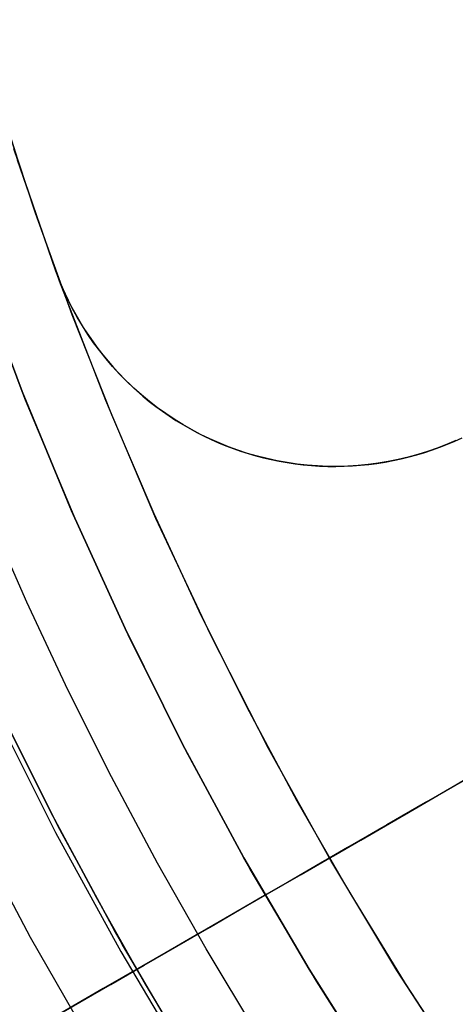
# Model space of a CAD drawing. Header units: millimetres. Extents: x -356 to 356, y -410 to 410.
# Tile 31 of 126: x -23.74 to -20.8, y -13.49 to -6.85. Entities that reach past the tile are written whole.
import ezdxf

# ---------------------------------------------------------------- set-up
doc = ezdxf.new("R2010")
doc.units = ezdxf.units.MM
doc.header["$MEASUREMENT"] = 0
doc.layers.add('1', color=7, linetype='Continuous')

msp = doc.modelspace()

# ---------------------------------------------------------------- linework, layer by layer
at = {"layer": '1', "color": 252, "extrusion": (-0.000237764, 0, 1)}
msp.add_lwpolyline([(-27.5494, 0), (-27.533, -0.9501), (-27.4838, -1.899), (-27.4019, -2.8457), (-27.2874, -3.789), (-27.1403, -4.7278), (-26.961, -5.6609), (-26.7495, -6.5874), (-26.5062, -7.5059), (-26.2314, -8.4155), (-25.9253, -9.3151), (-25.5883, -10.2036), (-25.2209, -11.0799), (-24.8235, -11.943), (-24.3965, -12.7919), (-23.9404, -13.6255), (-23.4559, -14.4429), (-22.9434, -15.2431), (-22.4036, -16.0251), (-21.8372, -16.788), (-21.2447, -17.5309), (-20.6269, -18.253), (-19.9847, -18.9532), (-19.3186, -19.6309), (-18.6295, -20.2852), (-17.9182, -20.9153), (-17.1857, -21.5205), (-16.4326, -22.1001), (-15.66, -22.6533), (-14.8688, -23.1795), (-14.0599, -23.6781), (-13.2343, -24.1484), (-12.3929, -24.59), (-11.5368, -25.0023), (-10.6669, -25.3848), (-9.7844, -25.7371), (-8.8902, -26.0586), (-7.9855, -26.3491), (-7.0713, -26.6083), (-6.1487, -26.8357), (-5.2188, -27.0311), (-4.2827, -27.1943), (-3.3415, -27.3251), (-2.3963, -27.4233), (-1.4484, -27.4889), (-0.4987, -27.5217), (0.4515, -27.5217), (1.4012, -27.4889), (2.3491, -27.4233), (3.2943, -27.3251), (4.2354, -27.1943), (5.1715, -27.0311), (6.1015, -26.8357), (7.0241, -26.6083), (7.9383, -26.3491), (8.843, -26.0586), (9.7372, -25.7371), (10.6197, -25.3848), (11.4895, -25.0023), (12.3457, -24.59), (13.1871, -24.1484), (14.0127, -23.6781), (14.8216, -23.1795), (15.6128, -22.6533), (16.3854, -22.1001), (17.1384, -21.5205), (17.871, -20.9153), (18.5823, -20.2852), (19.2714, -19.6309), (19.9374, -18.9532), (20.5797, -18.253), (21.1975, -17.5309), (21.7899, -16.788), (22.3564, -16.0251), (22.8962, -15.2431), (23.4087, -14.4429), (23.8932, -13.6255), (24.3493, -12.7919), (24.7763, -11.943), (25.1737, -11.0799), (25.5411, -10.2036), (25.8781, -9.3151), (26.1842, -8.4155), (26.459, -7.5059), (26.7023, -6.5874), (26.9138, -5.6609), (27.0931, -4.7278), (27.2401, -3.789), (27.3547, -2.8457), (27.4366, -1.899), (27.4858, -0.9501), (27.5022, 0)], dxfattribs=at)
at = {"layer": '1', "color": 252, "extrusion": (-8.22423e-05, 0, 1)}
msp.add_lwpolyline([(-26.5341, 0), (-26.5183, -0.9156), (-26.4709, -1.8301), (-26.3919, -2.7424), (-26.2815, -3.6514), (-26.1399, -4.5561), (-25.967, -5.4553), (-25.7633, -6.3481), (-25.5288, -7.2332), (-25.2639, -8.1098), (-24.969, -8.9767), (-24.6443, -9.8329), (-24.2902, -10.6774), (-23.9072, -11.5092), (-23.4957, -12.3272), (-23.0562, -13.1306), (-22.5892, -13.9183), (-22.0954, -14.6894), (-21.5752, -15.443), (-21.0293, -16.1782), (-20.4584, -16.8941), (-19.8631, -17.5899), (-19.2441, -18.2648), (-18.6022, -18.9178), (-17.9382, -19.5483), (-17.2528, -20.1556), (-16.5468, -20.7388), (-15.8211, -21.2973), (-15.0766, -21.8304), (-14.3141, -22.3375), (-13.5346, -22.818), (-12.7389, -23.2712), (-11.9281, -23.6968), (-11.1031, -24.0941), (-10.2648, -24.4627), (-9.4144, -24.8021), (-8.5527, -25.112), (-7.6808, -25.392), (-6.7998, -25.6417), (-5.9107, -25.8608), (-5.0146, -26.0492), (-4.1125, -26.2064), (-3.2055, -26.3325), (-2.2947, -26.4272), (-1.3812, -26.4903), (-0.466, -26.5219), (0.4497, -26.5219), (1.3649, -26.4903), (2.2784, -26.4272), (3.1892, -26.3325), (4.0962, -26.2064), (4.9983, -26.0492), (5.8944, -25.8608), (6.7835, -25.6417), (7.6645, -25.392), (8.5364, -25.112), (9.398, -24.8021), (10.2485, -24.4627), (11.0868, -24.0941), (11.9118, -23.6968), (12.7226, -23.2712), (13.5183, -22.818), (14.2978, -22.3375), (15.0603, -21.8304), (15.8048, -21.2973), (16.5305, -20.7388), (17.2364, -20.1556), (17.9218, -19.5483), (18.5859, -18.9178), (19.2278, -18.2648), (19.8468, -17.5899), (20.4421, -16.8941), (21.013, -16.1782), (21.5589, -15.443), (22.0791, -14.6894), (22.5729, -13.9183), (23.0399, -13.1306), (23.4794, -12.3272), (23.8908, -11.5092), (24.2739, -10.6774), (24.6279, -9.8329), (24.9526, -8.9767), (25.2476, -8.1098), (25.5125, -7.2332), (25.7469, -6.3481), (25.9507, -5.4553), (26.1235, -4.5561), (26.2652, -3.6514), (26.3756, -2.7424), (26.4545, -1.8301), (26.5019, -0.9156), (26.5177, 0)], dxfattribs=at)
at = {"layer": '1', "color": 252}
for points in [[(-23.9151, -7.2849), (-23.7126, -7.9191), (-23.4946, -8.5442)], [(-23.9151, -7.2849), (-23.7126, -7.9191), (-23.4946, -8.5442)], [(-23.8607, -7.4609), (-23.6335, -8.1521), (-23.3865, -8.8357), (-23.1201, -9.511), (-22.8347, -10.1772), (-22.5308, -10.8335), (-22.2088, -11.479), (-21.8694, -12.1132), (-21.5131, -12.7353), (-21.1405, -13.3446), (-20.7523, -13.9406), (-20.3493, -14.5227), (-19.9319, -15.0903), (-19.5011, -15.6431), (-19.0576, -16.1805), (-18.6021, -16.7022)], [(-23.8607, -7.4609), (-23.6335, -8.1521), (-23.3865, -8.8357), (-23.1201, -9.511), (-22.8347, -10.1772), (-22.5308, -10.8335), (-22.2088, -11.479), (-21.8694, -12.1132), (-21.5131, -12.7353), (-21.1405, -13.3446), (-20.7523, -13.9406), (-20.3493, -14.5227), (-19.9319, -15.0903), (-19.5011, -15.6431), (-19.0576, -16.1805), (-18.6021, -16.7022)], [(-23.4946, -8.5442), (-23.7784, -7.7193)], [(-18.6021, -16.7022), (-19.1678, -16.0498), (-19.7107, -15.3782), (-20.23, -14.6883), (-20.7252, -13.9809), (-21.1957, -13.2568), (-21.6409, -12.5169), (-22.0603, -11.762), (-22.4533, -10.9931), (-22.8196, -10.2111), (-23.1586, -9.4169), (-23.47, -8.6115), (-23.7534, -7.7958)], [(-24.0277, -8.5394), (-23.7221, -9.3548), (-23.3889, -10.1592), (-23.0284, -10.9518), (-22.6411, -11.7317), (-22.2273, -12.4978), (-21.7877, -13.2494), (-21.3226, -13.9855), (-20.8327, -14.7053), (-20.3185, -15.408), (-19.7806, -16.0927), (-19.2197, -16.7587), (-18.6363, -17.4051), (-18.0312, -18.0312), (-17.4051, -18.6363), (-16.7587, -19.2197), (-16.0927, -19.7806), (-15.408, -20.3185), (-14.7053, -20.8327)], [(-14.7053, -20.8327), (-15.408, -20.3185), (-16.0927, -19.7806), (-16.7587, -19.2197), (-17.4051, -18.6363), (-18.0312, -18.0312), (-18.6363, -17.4051), (-19.2197, -16.7587), (-19.7806, -16.0927), (-20.3185, -15.408), (-20.8327, -14.7053), (-21.3226, -13.9855), (-21.7877, -13.2494), (-22.2273, -12.4978), (-22.6411, -11.7317), (-23.0284, -10.9518), (-23.3889, -10.1592), (-23.7221, -9.3548), (-24.0277, -8.5394)], [(-23.4946, -8.5442), (-23.4758, -8.5937), (-23.4557, -8.643), (-23.4341, -8.692), (-23.411, -8.7407), (-23.3866, -8.7889), (-23.3607, -8.8366), (-23.3335, -8.8838), (-23.3049, -8.9304), (-23.2749, -8.9763), (-23.2436, -9.0215), (-23.211, -9.066), (-23.1772, -9.1096), (-23.142, -9.1523), (-23.1057, -9.1941), (-23.0682, -9.2348), (-23.0295, -9.2746), (-22.9898, -9.3132), (-22.9491, -9.3508), (-22.9073, -9.3871), (-22.8646, -9.4223), (-22.821, -9.4562), (-22.7766, -9.4888), (-22.7314, -9.5201), (-22.6855, -9.5501), (-22.6389, -9.5787), (-22.5917, -9.606), (-22.544, -9.6318), (-22.4958, -9.6563), (-22.4472, -9.6793), (-22.3982, -9.7009), (-22.3489, -9.7212), (-22.2993, -9.7399), (-22.2493, -9.7574), (-22.1986, -9.7736), (-22.1471, -9.7886), (-22.0951, -9.8022), (-22.0424, -9.8145), (-21.9892, -9.8253), (-21.9356, -9.8348), (-21.8815, -9.8428), (-21.8271, -9.8494), (-21.7723, -9.8545), (-21.7173, -9.858), (-21.6621, -9.8601), (-21.6068, -9.8606), (-21.5515, -9.8596), (-21.4961, -9.8571), (-21.4409, -9.8531), (-21.3857, -9.8475), (-21.3308, -9.8403), (-21.2761, -9.8317), (-21.2217, -9.8216), (-21.1677, -9.81), (-21.1142, -9.7969), (-21.0612, -9.7824), (-21.0087, -9.7665), (-20.9568, -9.7492), (-20.9056, -9.7306), (-20.8551, -9.7107), (-20.8054, -9.6894), (-20.7565, -9.667)], [(-23.4946, -8.5442), (-23.4758, -8.5937), (-23.4557, -8.643), (-23.4341, -8.692), (-23.411, -8.7407), (-23.3866, -8.7889), (-23.3607, -8.8366), (-23.3335, -8.8838), (-23.3049, -8.9304), (-23.2749, -8.9763), (-23.2436, -9.0215), (-23.211, -9.066), (-23.1772, -9.1096), (-23.142, -9.1523), (-23.1057, -9.1941), (-23.0682, -9.2348), (-23.0295, -9.2746), (-22.9898, -9.3132), (-22.9491, -9.3508), (-22.9073, -9.3871), (-22.8646, -9.4223), (-22.821, -9.4562), (-22.7766, -9.4888), (-22.7314, -9.5201), (-22.6855, -9.5501), (-22.6389, -9.5787), (-22.5917, -9.606), (-22.544, -9.6318), (-22.4958, -9.6563), (-22.4472, -9.6793), (-22.3982, -9.7009), (-22.3489, -9.7212), (-22.2993, -9.7399), (-22.2493, -9.7574), (-22.1986, -9.7736), (-22.1471, -9.7886), (-22.0951, -9.8022), (-22.0424, -9.8145), (-21.9892, -9.8253), (-21.9356, -9.8348), (-21.8815, -9.8428), (-21.8271, -9.8494), (-21.7723, -9.8545), (-21.7173, -9.858), (-21.6621, -9.8601), (-21.6068, -9.8606), (-21.5515, -9.8596), (-21.4961, -9.8571), (-21.4409, -9.8531), (-21.3857, -9.8475), (-21.3308, -9.8403), (-21.2761, -9.8317), (-21.2217, -9.8216), (-21.1677, -9.81), (-21.1142, -9.7969), (-21.0612, -9.7824), (-21.0087, -9.7665), (-20.9568, -9.7492), (-20.9056, -9.7306), (-20.8551, -9.7107), (-20.8054, -9.6894), (-20.7565, -9.667)], [(-20.7979, -9.6861), (-20.8608, -9.713), (-20.9246, -9.7377), (-20.9893, -9.7602), (-21.0546, -9.7805), (-21.1207, -9.7986), (-21.1873, -9.8144), (-21.2544, -9.8279), (-21.3219, -9.8391), (-21.3898, -9.8479), (-21.4579, -9.8545), (-21.5262, -9.8587), (-21.5947, -9.8605), (-21.6631, -9.8601), (-21.7315, -9.8573), (-21.7998, -9.8521), (-21.8678, -9.8446), (-21.9356, -9.8348), (-22.0029, -9.8227), (-22.0698, -9.8083), (-22.1362, -9.7915), (-22.202, -9.7726), (-22.2671, -9.7514), (-22.3314, -9.728), (-22.3949, -9.7024), (-22.4574, -9.6746), (-22.519, -9.6447), (-22.5795, -9.6127), (-22.6389, -9.5787), (-22.6971, -9.5426), (-22.7541, -9.5046), (-22.8097, -9.4647), (-22.8638, -9.4229), (-22.9166, -9.3792), (-22.9678, -9.3338), (-23.0174, -9.2866), (-23.0654, -9.2378), (-23.1116, -9.1874), (-23.1562, -9.1354), (-23.1989, -9.0819), (-23.2398, -9.027), (-23.2787, -8.9707), (-23.3157, -8.9131), (-23.3507, -8.8543), (-23.3837, -8.7943), (-23.4147, -8.7332), (-23.4435, -8.6711), (-23.4701, -8.6081), (-23.4946, -8.5442)], [(-14.5713, -20.9267), (-15.2819, -20.4136), (-15.9745, -19.8763), (-16.6482, -19.3155), (-17.3023, -18.7318), (-17.9359, -18.1261), (-18.5483, -17.4989), (-19.1387, -16.8511), (-19.7066, -16.1833), (-20.2512, -15.4964), (-20.7718, -14.7912), (-21.268, -14.0686), (-21.7389, -13.3293), (-22.1842, -12.5742), (-22.6033, -11.8043), (-22.9956, -11.0204), (-23.3608, -10.2236), (-23.6984, -9.4146), (-24.008, -8.5945)], [(-15.341, -21.0239), (-15.8774, -20.6218), (-16.4041, -20.2053), (-16.9206, -19.7748), (-17.4263, -19.3307), (-17.9206, -18.8733), (-18.4031, -18.4031), (-18.8733, -17.9206), (-19.3307, -17.4263), (-19.7748, -16.9206), (-20.2053, -16.4041), (-20.6218, -15.8774), (-21.0239, -15.341), (-21.4112, -14.7956), (-21.7836, -14.2417), (-22.1407, -13.6799), (-22.4824, -13.1108), (-22.8083, -12.5352), (-23.1184, -11.9536), (-23.4126, -11.3666), (-23.6907, -10.7749), (-23.9527, -10.1792)], [(-15.341, -21.0239), (-15.8774, -20.6218), (-16.4041, -20.2053), (-16.9206, -19.7748), (-17.4263, -19.3307), (-17.9206, -18.8733), (-18.4031, -18.4031), (-18.8733, -17.9206), (-19.3307, -17.4263), (-19.7748, -16.9206), (-20.2053, -16.4041), (-20.6218, -15.8774), (-21.0239, -15.341), (-21.4112, -14.7956), (-21.7836, -14.2417), (-22.1407, -13.6799), (-22.4824, -13.1108), (-22.8083, -12.5352), (-23.1184, -11.9536), (-23.4126, -11.3666), (-23.6907, -10.7749), (-23.9527, -10.1792)], [(-16.0123, -21.1153), (-16.7238, -20.5563), (-17.4159, -19.9734), (-18.0877, -19.3672), (-18.7383, -18.7383), (-19.3672, -18.0877), (-19.9734, -17.4159), (-20.5563, -16.7238), (-21.1153, -16.0123), (-21.6497, -15.282), (-22.1588, -14.534), (-22.6421, -13.769), (-23.099, -12.9879), (-23.529, -12.1917), (-23.9315, -11.3813)], [(-15.8526, -21.2355), (-16.5741, -20.6773), (-17.276, -20.0945), (-17.9574, -19.488), (-18.6176, -18.8583), (-19.2556, -18.2063), (-19.8709, -17.5328), (-20.4626, -16.8384), (-21.0301, -16.1241), (-21.5726, -15.3907), (-22.0896, -14.639), (-22.5804, -13.87), (-23.0444, -13.0846), (-23.4811, -12.2836), (-23.89, -11.4681)], [(-23.8391, -11.5737), (-23.5395, -12.1713), (-23.2237, -12.7635), (-22.8919, -13.3496), (-22.544, -13.929), (-22.1804, -14.5011), (-21.8012, -15.0651), (-21.4068, -15.6205), (-20.9974, -16.1666), (-20.5734, -16.7029), (-20.135, -17.2288), (-19.6828, -17.7437), (-19.2171, -18.247), (-18.7383, -18.7383), (-18.247, -19.2171), (-17.7437, -19.6828), (-17.2288, -20.135), (-16.7029, -20.5734), (-16.1666, -20.9974)], [(-24.106, -12.2037), (-23.6679, -13.033), (-23.2013, -13.8466), (-22.7068, -14.6435), (-22.1849, -15.4227), (-21.6363, -16.1834), (-21.0615, -16.9246), (-20.4615, -17.6453), (-19.8367, -18.3449), (-19.1881, -19.0223), (-18.5163, -19.6768), (-17.8222, -20.3076), (-17.1067, -20.9139)]]:
    msp.add_lwpolyline(points, dxfattribs=at)
at = {"layer": '1', "color": 252, "extrusion": (1, 0, 0)}
for points in [[(-8.5442, -329.9019), (-8.5442, -327.9019)], [(-9.8607, -327.9019), (-9.8607, -329.9019)]]:
    msp.add_lwpolyline(points, dxfattribs=at)
at = {"layer": '1', "color": 252, "extrusion": (-0.5, 0.866025, 0)}
for points in [[(33.9019, -337.7942), (33.6287, -337.9457), (33.3504, -338.0876), (33.0673, -338.2198), (32.7798, -338.3421), (32.4883, -338.4543), (32.193, -338.5563), (31.8943, -338.648), (31.5927, -338.7293), (31.2884, -338.8001), (30.9818, -338.8602), (30.6734, -338.9097), (30.3634, -338.9485), (30.0522, -338.9765), (29.7403, -338.9936), (29.428, -339), (29.1156, -338.9954), (28.8036, -338.9801), (28.4922, -338.9539), (28.182, -338.9169), (27.8733, -338.8692), (27.5664, -338.8108), (27.2617, -338.7418), (26.9596, -338.6623), (26.6604, -338.5723), (26.3646, -338.472), (26.0723, -338.3615), (25.7842, -338.2409), (25.5003, -338.1103), (25.2212, -337.97), (24.9471, -337.8201), (24.6784, -337.6608), (24.4153, -337.4923), (24.1583, -337.3147), (23.9076, -337.1283), (23.6635, -336.9333), (23.4263, -336.73), (23.1964, -336.5185), (22.9739, -336.2992), (22.7591, -336.0723), (22.5524, -335.8381), (22.3539, -335.5969), (22.1639, -335.3489), (21.9826, -335.0944), (21.8102, -334.8339), (21.647, -334.5675), (21.4932, -334.2956), (21.3489, -334.0185), (21.2143, -333.7366), (21.0895, -333.4502), (20.9748, -333.1596), (20.8702, -332.8652), (20.7759, -332.5674), (20.692, -332.2664), (20.6186, -331.9628), (20.5557, -331.6568), (20.5036, -331.3487), (20.4621, -331.0391), (20.4314, -330.7282), (20.4116, -330.4164), (20.4025, -330.1041), (20.4043, -329.7917), (20.417, -329.4796), (20.4405, -329.1681), (20.4747, -328.8575), (20.5198, -328.5484), (20.5755, -328.241), (20.6419, -327.9357), (20.7188, -327.6329), (20.8062, -327.333), (20.9039, -327.0363), (21.0119, -326.7431), (21.13, -326.4539), (21.258, -326.1689), (21.3959, -325.8886), (21.5434, -325.6132), (21.7004, -325.3431), (21.8667, -325.0786), (22.042, -324.8201), (22.2262, -324.5677), (22.4191, -324.322), (22.6204, -324.083), (22.8298, -323.8512), (23.0472, -323.6268), (23.2722, -323.4101), (23.5046, -323.2014), (23.7441, -323.0008), (23.9904, -322.8086), (24.2433, -322.6251), (24.5024, -322.4505), (24.7673, -322.285), (25.0379, -322.1288), (25.3137, -321.9821), (25.5944, -321.8451), (25.8798, -321.7178), (26.1693, -321.6006), (26.4628, -321.4934), (26.7598, -321.3966), (27.06, -321.31), (27.363, -321.234), (27.6685, -321.1685), (27.976, -321.1137), (28.2853, -321.0695), (28.5959, -321.0362), (28.9075, -321.0136), (29.2197, -321.0018), (29.5321, -321.0009), (29.8443, -321.0109), (30.1561, -321.0317), (30.4669, -321.0632), (30.7764, -321.1056), (31.0843, -321.1586), (31.3901, -321.2224), (31.6936, -321.2966), (31.9942, -321.3814), (32.2918, -321.4766), (32.5859, -321.582), (32.8761, -321.6976), (33.1622, -321.8232), (33.4437, -321.9586), (33.7204, -322.1037), (33.9918, -322.2584), (34.2577, -322.4223), (34.5178, -322.5954), (34.7717, -322.7774), (35.0191, -322.9682), (35.2598, -323.1673), (35.4934, -323.3748), (35.7197, -323.5902), (35.9384, -323.8133), (36.1491, -324.0439), (36.3518, -324.2817), (36.5461, -324.5263), (36.7317, -324.7776), (36.9086, -325.0351), (37.0764, -325.2986), (37.2349, -325.5678), (37.384, -325.8423), (37.5235, -326.1219), (37.6532, -326.4061), (37.773, -326.6946), (37.8827, -326.9872), (37.9821, -327.2833), (38.0712, -327.5827), (38.1499, -327.8851), (38.218, -328.19), (38.2755, -328.497), (38.3224, -328.8059), (38.3584, -329.1162), (38.3837, -329.4276), (38.3982, -329.7397), (38.4018, -330.0521), (38.3945, -330.3644), (38.3765, -330.6763), (38.3476, -330.9874), (38.3079, -331.2972), (38.2576, -331.6055), (38.1965, -331.9119), (38.1248, -332.216), (38.0427, -332.5174), (37.9501, -332.8158), (37.8472, -333.1108), (37.7342, -333.402), (37.6111, -333.6891), (37.4781, -333.9718), (37.3354, -334.2497), (37.1831, -334.5225), (37.0215, -334.7899), (36.8506, -335.0514), (36.6708, -335.3069), (36.4823, -335.556), (36.2852, -335.7984), (36.0798, -336.0338), (35.8663, -336.2619), (35.6451, -336.4825), (35.4164, -336.6953), (35.1804, -336.9), (34.9374, -337.0964), (34.6878, -337.2842), (34.4318, -337.4633), (34.1697, -337.6334), (33.9019, -337.7942)], [(34.4019, -338.6603), (34.0983, -338.8286), (33.7891, -338.9862), (33.4746, -339.1331), (33.1551, -339.2689), (32.8312, -339.3936), (32.5031, -339.507), (32.1713, -339.6089), (31.8361, -339.6992), (31.498, -339.7779), (31.1574, -339.8447), (30.8147, -339.8997), (30.4702, -339.9428), (30.1245, -339.9739), (29.7779, -339.9929), (29.4309, -340), (29.0838, -339.9949), (28.7371, -339.9779), (28.3912, -339.9488), (28.0465, -339.9077), (27.7034, -339.8547), (27.3624, -339.7898), (27.0239, -339.7131), (26.6882, -339.6247), (26.3558, -339.5248), (26.0271, -339.4133), (25.7024, -339.2905), (25.3822, -339.1565), (25.0668, -339.0115), (24.7567, -338.8556), (24.4521, -338.689), (24.1535, -338.512), (23.8613, -338.3247), (23.5757, -338.1274), (23.2971, -337.9203), (23.0259, -337.7037), (22.7624, -337.4777), (22.5068, -337.2428), (22.2596, -336.9991), (22.021, -336.747), (21.7913, -336.4868), (21.5707, -336.2187), (21.3596, -335.9432), (21.1582, -335.6605), (20.9667, -335.371), (20.7854, -335.075), (20.6144, -334.7729), (20.4541, -334.465), (20.3045, -334.1518), (20.1659, -333.8335), (20.0384, -333.5107), (19.9222, -333.1836), (19.8174, -332.8526), (19.7242, -332.5183), (19.6426, -332.1809), (19.5728, -331.8408), (19.5149, -331.4986), (19.4688, -331.1545), (19.4347, -330.8091), (19.4126, -330.4627), (19.4026, -330.1157), (19.4046, -329.7686), (19.4187, -329.4218), (19.4447, -329.0756), (19.4828, -328.7306), (19.5329, -328.3871), (19.5948, -328.0456), (19.6685, -327.7064), (19.754, -327.3699), (19.8511, -327.0367), (19.9597, -326.707), (20.0797, -326.3812), (20.2109, -326.0599), (20.3532, -325.7433), (20.5064, -325.4318), (20.6703, -325.1258), (20.8447, -324.8257), (21.0294, -324.5318), (21.2243, -324.2445), (21.4289, -323.9642), (21.6432, -323.6911), (21.8669, -323.4256), (22.0996, -323.168), (22.3411, -322.9187), (22.5911, -322.6779), (22.8493, -322.4459), (23.1155, -322.2231), (23.3892, -322.0096), (23.6701, -321.8057), (23.958, -321.6117), (24.2524, -321.4278), (24.553, -321.2543), (24.8594, -321.0912), (25.1714, -320.939), (25.4884, -320.7976), (25.8101, -320.6673), (26.1362, -320.5483), (26.4662, -320.4406), (26.7998, -320.3445), (27.1364, -320.26), (27.4759, -320.1872), (27.8176, -320.1263), (28.1612, -320.0773), (28.5064, -320.0402), (28.8526, -320.0151), (29.1994, -320.0021), (29.5466, -320.001), (29.8935, -320.0121), (30.2399, -320.0352), (30.5852, -320.0703), (30.9291, -320.1173), (31.2712, -320.1763), (31.611, -320.2471), (31.9482, -320.3296), (32.2823, -320.4238), (32.6129, -320.5295), (32.9396, -320.6467), (33.2621, -320.7751), (33.58, -320.9146), (33.8928, -321.0651), (34.2002, -321.2264), (34.5018, -321.3982), (34.7973, -321.5804), (35.0862, -321.7727), (35.3684, -321.9749), (35.6433, -322.1868), (35.9107, -322.4082), (36.1703, -322.6386), (36.4217, -322.878), (36.6646, -323.1259), (36.8988, -323.3821), (37.124, -323.6463), (37.3399, -323.9181), (37.5462, -324.1973), (37.7426, -324.4834), (37.9291, -324.7762), (38.1052, -325.0753), (38.2709, -325.3804), (38.4259, -325.691), (38.57, -326.0068), (38.7031, -326.3274), (38.825, -326.6524), (38.9355, -326.9814), (39.0345, -327.3141), (39.1219, -327.6501), (39.1976, -327.9888), (39.2615, -328.33), (39.3135, -328.6732), (39.3536, -329.018), (39.3817, -329.364), (39.3977, -329.7108), (39.4018, -330.0579), (39.3937, -330.4049), (39.3737, -330.7514), (39.3416, -331.0971), (39.2975, -331.4414), (39.2415, -331.7839), (39.1737, -332.1244), (39.0941, -332.4622), (39.0028, -332.7971), (38.8999, -333.1287), (38.7856, -333.4564), (38.66, -333.78), (38.5232, -334.0991), (38.3754, -334.4132), (38.2169, -334.7219), (38.0477, -335.025), (37.8681, -335.3221), (37.6783, -335.6127), (37.4785, -335.8966), (37.269, -336.1733), (37.05, -336.4426), (36.8217, -336.7042), (36.5846, -336.9577), (36.3388, -337.2028), (36.0846, -337.4392), (35.8224, -337.6666), (35.5525, -337.8849), (35.2751, -338.0936), (34.9907, -338.2925), (34.6995, -338.4815), (34.4019, -338.6603)], [(33.4019, -336.9282), (33.1591, -337.0629), (32.9117, -337.189), (32.66, -337.3065), (32.4045, -337.4152), (32.1453, -337.5149), (31.8829, -337.6056), (31.6174, -337.6871), (31.3493, -337.7594), (31.0788, -337.8223), (30.8063, -337.8758), (30.5321, -337.9198), (30.2566, -337.9542), (29.98, -337.9791), (29.7027, -337.9943), (29.4251, -338), (29.1474, -337.996), (28.87, -337.9823), (28.5933, -337.959), (28.3176, -337.9262), (28.0431, -337.8838), (27.7703, -337.8319), (27.4995, -337.7705), (27.231, -337.6998), (26.965, -337.6198), (26.702, -337.5306), (26.4423, -337.4324), (26.1861, -337.3252), (25.9338, -337.2092), (25.6857, -337.0845), (25.4421, -336.9512), (25.2032, -336.8096), (24.9694, -336.6598), (24.7409, -336.5019), (24.5181, -336.3362), (24.3011, -336.1629), (24.0903, -335.9822), (23.8859, -335.7942), (23.6881, -335.5993), (23.4972, -335.3976), (23.3134, -335.1894), (23.137, -334.975), (22.9681, -334.7546), (22.8069, -334.5284), (22.6538, -334.2968), (22.5087, -334.06), (22.3719, -333.8183), (22.2437, -333.572), (22.124, -333.3214), (22.0131, -333.0668), (21.9111, -332.8085), (21.8182, -332.5468), (21.7343, -332.2821), (21.6597, -332.0146), (21.5945, -331.7447), (21.5386, -331.4727), (21.4923, -331.1989), (21.4554, -330.9236), (21.4282, -330.6473), (21.4105, -330.3701), (21.4025, -330.0926), (21.4041, -329.8149), (21.4153, -329.5374), (21.4362, -329.2605), (21.4666, -328.9845), (21.5067, -328.7097), (21.5562, -328.4364), (21.6152, -328.1651), (21.6836, -327.8959), (21.7612, -327.6293), (21.8481, -327.3656), (21.9441, -327.105), (22.0491, -326.8479), (22.1629, -326.5946), (22.2855, -326.3454), (22.4166, -326.1006), (22.5561, -325.8605), (22.7039, -325.6254), (22.8598, -325.3956), (23.0235, -325.1713), (23.195, -324.9529), (23.3739, -324.7405), (23.56, -324.5344), (23.7533, -324.335), (23.9533, -324.1423), (24.1599, -323.9568), (24.3728, -323.7785), (24.5917, -323.6077), (24.8165, -323.4446), (25.0468, -323.2894), (25.2823, -323.1423), (25.5228, -323.0034), (25.7679, -322.873), (26.0175, -322.7512), (26.2711, -322.6381), (26.5285, -322.5338), (26.7894, -322.4386), (27.0534, -322.3525), (27.3202, -322.2756), (27.5895, -322.208), (27.8611, -322.1498), (28.1345, -322.101), (28.4094, -322.0618), (28.6855, -322.0321), (28.9624, -322.0121), (29.2399, -322.0016), (29.5176, -322.0008), (29.7952, -322.0097), (30.0723, -322.0281), (30.3485, -322.0562), (30.6237, -322.0938), (30.8973, -322.141), (31.1692, -322.1976), (31.4389, -322.2637), (31.7062, -322.339), (31.9707, -322.4236), (32.2321, -322.5173), (32.4901, -322.6201), (32.7444, -322.7317), (32.9946, -322.8521), (33.2405, -322.9811), (33.4818, -323.1185), (33.7182, -323.2643), (33.9494, -323.4182), (34.1751, -323.5799), (34.395, -323.7495), (34.6089, -323.9265), (34.8166, -324.1109), (35.0177, -324.3024), (35.2121, -324.5007), (35.3994, -324.7057), (35.5796, -324.917), (35.7523, -325.1345), (35.9173, -325.3578), (36.0745, -325.5868), (36.2236, -325.821), (36.3646, -326.0603), (36.4971, -326.3043), (36.6211, -326.5528), (36.7364, -326.8054), (36.8429, -327.0619), (36.9403, -327.3219), (37.0288, -327.5852), (37.108, -327.8513), (37.1779, -328.1201), (37.2385, -328.3911), (37.2896, -328.664), (37.3312, -328.9386), (37.3633, -329.2144), (37.3857, -329.4912), (37.3986, -329.7686), (37.4018, -330.0463), (37.3954, -330.3239), (37.3793, -330.6011), (37.3536, -330.8776), (37.3184, -331.1531), (37.2736, -331.4272), (37.2193, -331.6995), (37.1556, -331.9698), (37.0826, -332.2377), (37.0003, -332.5029), (36.9089, -332.7651), (36.8084, -333.024), (36.6989, -333.2792), (36.5807, -333.5305), (36.4539, -333.7776), (36.3185, -334.02), (36.1748, -334.2577), (36.023, -334.4902), (35.8632, -334.7172), (35.6955, -334.9387), (35.5204, -335.1541), (35.3378, -335.3634), (35.1481, -335.5661), (34.9514, -335.7622), (34.7481, -335.9513), (34.5383, -336.1333), (34.3224, -336.3079), (34.1005, -336.4749), (33.8729, -336.634), (33.64, -336.7852), (33.4019, -336.9282)], [(33.9019, -337.7942), (33.6287, -337.9457), (33.3504, -338.0876), (33.0673, -338.2198), (32.7798, -338.3421), (32.4883, -338.4543), (32.193, -338.5563), (31.8943, -338.648), (31.5927, -338.7293), (31.2884, -338.8001), (30.9818, -338.8602), (30.6734, -338.9097), (30.3634, -338.9485), (30.0522, -338.9765), (29.7403, -338.9936), (29.428, -339), (29.1156, -338.9954), (28.8036, -338.9801), (28.4922, -338.9539), (28.182, -338.9169), (27.8733, -338.8692), (27.5664, -338.8108), (27.2617, -338.7418), (26.9596, -338.6623), (26.6604, -338.5723), (26.3646, -338.472), (26.0723, -338.3615), (25.7842, -338.2409), (25.5003, -338.1103), (25.2212, -337.97), (24.9471, -337.8201), (24.6784, -337.6608), (24.4153, -337.4923), (24.1583, -337.3147), (23.9076, -337.1283), (23.6635, -336.9333), (23.4263, -336.73), (23.1964, -336.5185), (22.9739, -336.2992), (22.7591, -336.0723), (22.5524, -335.8381), (22.3539, -335.5969), (22.1639, -335.3489), (21.9826, -335.0944), (21.8102, -334.8339), (21.647, -334.5675), (21.4932, -334.2956), (21.3489, -334.0185), (21.2143, -333.7366), (21.0895, -333.4502), (20.9748, -333.1596), (20.8702, -332.8652), (20.7759, -332.5674), (20.692, -332.2664), (20.6186, -331.9628), (20.5557, -331.6568), (20.5036, -331.3487), (20.4621, -331.0391), (20.4314, -330.7282), (20.4116, -330.4164), (20.4025, -330.1041), (20.4043, -329.7917), (20.417, -329.4796), (20.4405, -329.1681), (20.4747, -328.8575), (20.5198, -328.5484), (20.5755, -328.241), (20.6419, -327.9357), (20.7188, -327.6329), (20.8062, -327.333), (20.9039, -327.0363), (21.0119, -326.7431), (21.13, -326.4539), (21.258, -326.1689), (21.3959, -325.8886), (21.5434, -325.6132), (21.7004, -325.3431), (21.8667, -325.0786), (22.042, -324.8201), (22.2262, -324.5677), (22.4191, -324.322), (22.6204, -324.083), (22.8298, -323.8512), (23.0472, -323.6268), (23.2722, -323.4101), (23.5046, -323.2014), (23.7441, -323.0008), (23.9904, -322.8086), (24.2433, -322.6251), (24.5024, -322.4505), (24.7673, -322.285), (25.0379, -322.1288), (25.3137, -321.9821), (25.5944, -321.8451), (25.8798, -321.7178), (26.1693, -321.6006), (26.4628, -321.4934), (26.7598, -321.3966), (27.06, -321.31), (27.363, -321.234), (27.6685, -321.1685), (27.976, -321.1137), (28.2853, -321.0695), (28.5959, -321.0362), (28.9075, -321.0136), (29.2197, -321.0018), (29.5321, -321.0009), (29.8443, -321.0109), (30.1561, -321.0317), (30.4669, -321.0632), (30.7764, -321.1056), (31.0843, -321.1586), (31.3901, -321.2224), (31.6936, -321.2966), (31.9942, -321.3814), (32.2918, -321.4766), (32.5859, -321.582), (32.8761, -321.6976), (33.1622, -321.8232), (33.4437, -321.9586), (33.7204, -322.1037), (33.9918, -322.2584), (34.2577, -322.4223), (34.5178, -322.5954), (34.7717, -322.7774), (35.0191, -322.9682), (35.2598, -323.1673), (35.4934, -323.3748), (35.7197, -323.5902), (35.9384, -323.8133), (36.1491, -324.0439), (36.3518, -324.2817), (36.5461, -324.5263), (36.7317, -324.7776), (36.9086, -325.0351), (37.0764, -325.2986), (37.2349, -325.5678), (37.384, -325.8423), (37.5235, -326.1219), (37.6532, -326.4061), (37.773, -326.6946), (37.8827, -326.9872), (37.9821, -327.2833), (38.0712, -327.5827), (38.1499, -327.8851), (38.218, -328.19), (38.2755, -328.497), (38.3224, -328.8059), (38.3584, -329.1162), (38.3837, -329.4276), (38.3982, -329.7397), (38.4018, -330.0521), (38.3945, -330.3644), (38.3765, -330.6763), (38.3476, -330.9874), (38.3079, -331.2972), (38.2576, -331.6055), (38.1965, -331.9119), (38.1248, -332.216), (38.0427, -332.5174), (37.9501, -332.8158), (37.8472, -333.1108), (37.7342, -333.402), (37.6111, -333.6891), (37.4781, -333.9718), (37.3354, -334.2497), (37.1831, -334.5225), (37.0215, -334.7899), (36.8506, -335.0514), (36.6708, -335.3069), (36.4823, -335.556), (36.2852, -335.7984), (36.0798, -336.0338), (35.8663, -336.2619), (35.6451, -336.4825), (35.4164, -336.6953), (35.1804, -336.9), (34.9374, -337.0964), (34.6878, -337.2842), (34.4318, -337.4633), (34.1697, -337.6334), (33.9019, -337.7942)]]:
    msp.add_lwpolyline(points, dxfattribs=at)
at = {"layer": '1', "color": 252, "extrusion": (0.75, 0.433013, -0.5)}
msp.add_lwpolyline([(0, -290.4893), (-0.0347, -290.4899), (-0.0694, -290.4918), (-0.104, -290.4948), (-0.1384, -290.499), (-0.1727, -290.5044), (-0.2068, -290.511), (-0.2406, -290.5187), (-0.2742, -290.5277), (-0.3074, -290.5378), (-0.3402, -290.549), (-0.3726, -290.5614), (-0.4046, -290.5749), (-0.4361, -290.5895), (-0.4671, -290.6051), (-0.4975, -290.6219), (-0.5273, -290.6397), (-0.5565, -290.6585), (-0.585, -290.6783), (-0.6128, -290.6991), (-0.6398, -290.7208), (-0.6661, -290.7435), (-0.6916, -290.7671), (-0.7163, -290.7915), (-0.74, -290.8168), (-0.7629, -290.8429), (-0.7849, -290.8697), (-0.8059, -290.8974), (-0.826, -290.9257), (-0.8451, -290.9547), (-0.8631, -290.9843), (-0.8801, -291.0146), (-0.8961, -291.0454), (-0.9109, -291.0768), (-0.9247, -291.1087), (-0.9374, -291.141), (-0.9489, -291.1737), (-0.9593, -291.2069), (-0.9685, -291.2403), (-0.9766, -291.2741), (-0.9834, -291.3081), (-0.9891, -291.3423), (-0.9936, -291.3768), (-0.997, -291.4113), (-0.9991, -291.446), (-1, -291.4807), (-0.9997, -291.5154), (-0.9982, -291.5501), (-0.9954, -291.5847), (-0.9915, -291.6192), (-0.9864, -291.6535), (-0.9801, -291.6876), (-0.9727, -291.7215), (-0.964, -291.7551), (-0.9542, -291.7884), (-0.9433, -291.8214), (-0.9312, -291.8539), (-0.918, -291.886), (-0.9036, -291.9176), (-0.8882, -291.9487), (-0.8718, -291.9793), (-0.8542, -292.0093), (-0.8357, -292.0386), (-0.8161, -292.0673), (-0.7955, -292.0952), (-0.774, -292.1225), (-0.7516, -292.149), (-0.7283, -292.1747), (-0.704, -292.1995), (-0.679, -292.2235), (-0.6531, -292.2466), (-0.6264, -292.2689), (-0.599, -292.2901), (-0.5708, -292.3104), (-0.542, -292.3297), (-0.5125, -292.348), (-0.4824, -292.3653), (-0.4517, -292.3815), (-0.4204, -292.3967), (-0.3887, -292.4107), (-0.3565, -292.4236), (-0.3238, -292.4355), (-0.2908, -292.4461), (-0.2574, -292.4556), (-0.2237, -292.464), (-0.1898, -292.4712), (-0.1556, -292.4772), (-0.1212, -292.482), (-0.0867, -292.4856), (-0.052, -292.488), (-0.0174, -292.4892), (0.0174, -292.4892), (0.052, -292.488), (0.0867, -292.4856), (0.1212, -292.482), (0.1556, -292.4772), (0.1898, -292.4712), (0.2237, -292.464), (0.2574, -292.4556), (0.2908, -292.4461), (0.3238, -292.4355), (0.3565, -292.4236), (0.3887, -292.4107), (0.4204, -292.3967), (0.4517, -292.3815), (0.4824, -292.3653), (0.5125, -292.348), (0.542, -292.3297), (0.5708, -292.3104), (0.599, -292.2901), (0.6264, -292.2689), (0.6531, -292.2466), (0.679, -292.2235), (0.704, -292.1995), (0.7283, -292.1747), (0.7516, -292.149), (0.774, -292.1225), (0.7955, -292.0952), (0.8161, -292.0673), (0.8357, -292.0386), (0.8542, -292.0093), (0.8718, -291.9793), (0.8882, -291.9487), (0.9036, -291.9176), (0.918, -291.886), (0.9312, -291.8539), (0.9433, -291.8214), (0.9542, -291.7884), (0.964, -291.7551), (0.9727, -291.7215), (0.9801, -291.6876), (0.9864, -291.6535), (0.9915, -291.6192), (0.9954, -291.5847), (0.9982, -291.5501), (0.9997, -291.5154), (1, -291.4807), (0.9991, -291.446), (0.997, -291.4113), (0.9936, -291.3768), (0.9891, -291.3423), (0.9834, -291.3081), (0.9766, -291.2741), (0.9685, -291.2403), (0.9593, -291.2069), (0.9489, -291.1737), (0.9374, -291.141), (0.9247, -291.1087), (0.9109, -291.0768), (0.8961, -291.0454), (0.8801, -291.0146), (0.8631, -290.9843), (0.8451, -290.9547), (0.826, -290.9257), (0.8059, -290.8974), (0.7849, -290.8697), (0.7629, -290.8429), (0.74, -290.8168), (0.7163, -290.7915), (0.6916, -290.7671), (0.6661, -290.7435), (0.6398, -290.7208), (0.6128, -290.6991), (0.585, -290.6783), (0.5565, -290.6585), (0.5273, -290.6397), (0.4975, -290.6219), (0.4671, -290.6051), (0.4361, -290.5895), (0.4046, -290.5749), (0.3726, -290.5614), (0.3402, -290.549), (0.3074, -290.5378), (0.2742, -290.5277), (0.2406, -290.5187), (0.2068, -290.511), (0.1727, -290.5044), (0.1384, -290.499), (0.104, -290.4948), (0.0694, -290.4918), (0.0347, -290.4899), (0, -290.4893)], dxfattribs=at)

doc.saveas('drawing.dxf')
